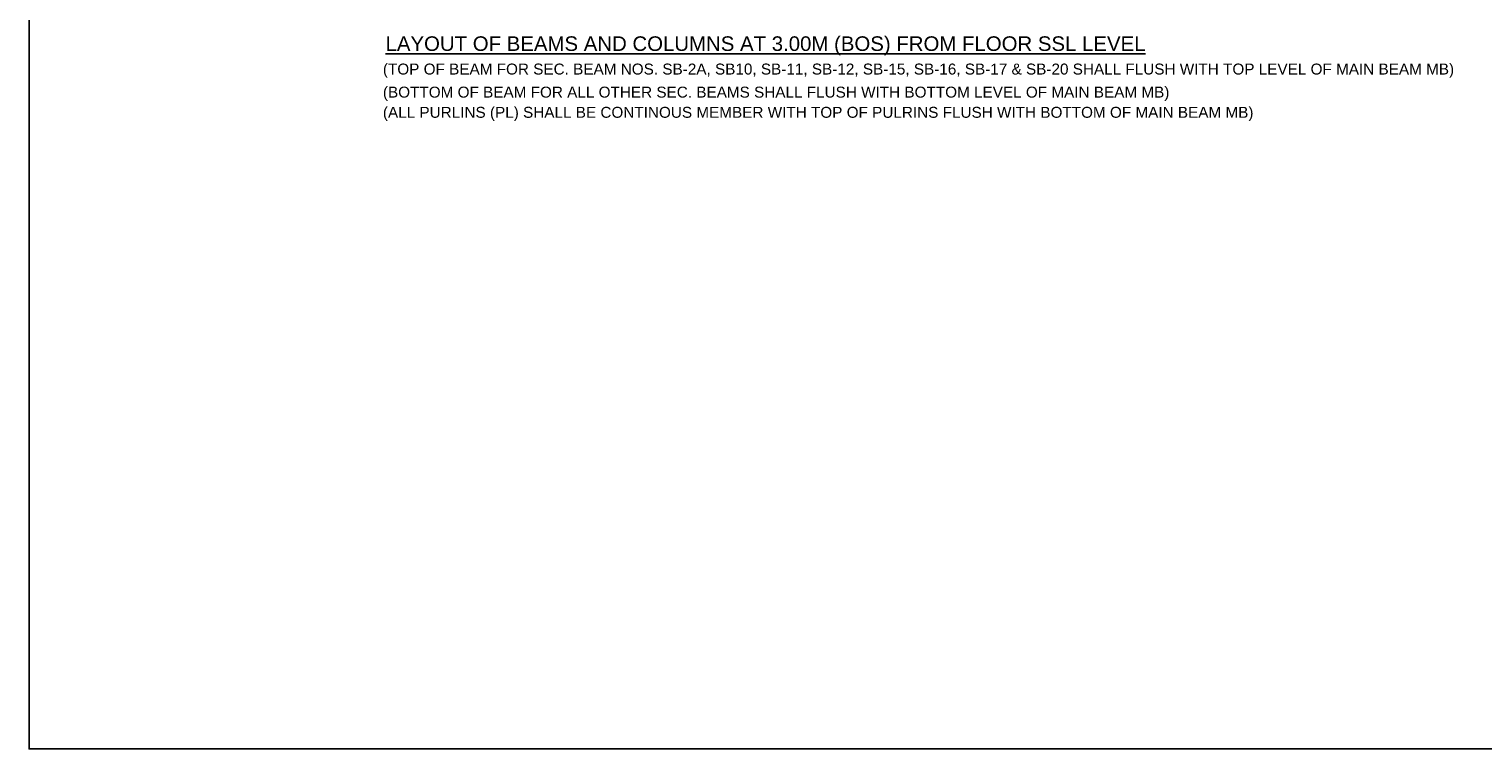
# Model space of a CAD drawing. Header units: inches. Extents: x -1008743 to -388065, y -1380311 to -642022.
# Tile 25 of 85: x -487029 to -467102, y -707139 to -697273. Entities that reach past the tile are written whole.
import ezdxf

# ---------------------------------------------------------------- set-up
doc = ezdxf.new("R2010")
doc.units = ezdxf.units.IN
doc.header["$LTSCALE"] = 1000
doc.header["$MEASUREMENT"] = 0
doc.styles.add('C-ARIAL', font='arial.ttf')

msp = doc.modelspace()

# ---------------------------------------------------------------- linework, layer by layer
at = {"ltscale": 10}
msp.add_lwpolyline([(-487029, -657295.8), (-406826.5, -657295.8), (-406826.5, -707139.2), (-487029, -707139.2)], close=True, dxfattribs=at)

# ---------------------------------------------------------------- texts
at = {"color": 3, "style": 'C-ARIAL'}
for s, p in [('(TOP OF BEAM FOR SEC. BEAM NOS. SB-2A, SB10, SB-11, SB-12, SB-15, SB-16, SB-17 & SB-20 SHALL FLUSH WITH TOP LEVEL OF MAIN BEAM MB)', (-482179.5, -697896.1)), ('(BOTTOM OF BEAM FOR ALL OTHER SEC. BEAMS SHALL FLUSH WITH BOTTOM LEVEL OF MAIN BEAM MB)', (-482179.5, -698212.3)), ('(ALL PURLINS (PL) SHALL BE CONTINOUS MEMBER WITH TOP OF PULRINS FLUSH WITH BOTTOM OF MAIN BEAM MB)', (-482179.5, -698489))]:
    msp.add_text(s, height=150, dxfattribs=at).set_placement(p)
at = {"linetype": 'Continuous', "insert": (-482143.1, -697372.7), "char_height": 350, "attachment_point": 1, "style": 'C-ARIAL'}
msp.add_mtext('{\\H0.571429x;\\L\\C7;LAYOUT OF BEAMS AND COLUMNS AT 3.00M (BOS) FROM FLOOR SSL LEVEL}', dxfattribs=at)

doc.saveas('drawing.dxf')
